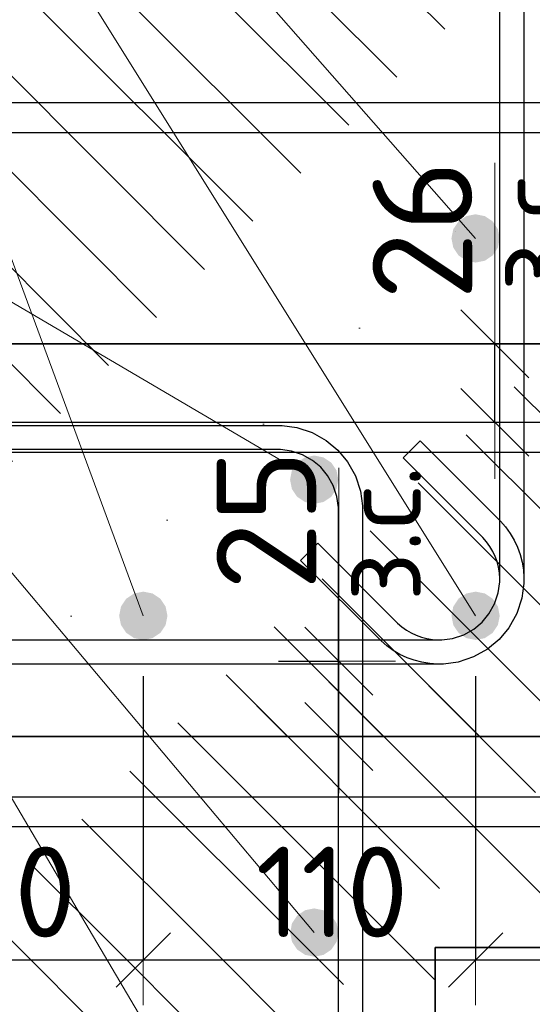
# Model space of a CAD drawing. Header units: metres. Extents: x -38 to 97, y -15 to 21.
# Tile 25 of 118: x 72.281 to 72.451, y 2.095 to 2.421. Entities that reach past the tile are written whole.
import ezdxf

# ---------------------------------------------------------------- set-up
doc = ezdxf.new("R2010")
doc.units = ezdxf.units.M
doc.header["$PDMODE"] = 65
for name, color, linetype, lineweight in [('XR$3$Арм. стержнями нижней зоны', 180, 'Continuous', 35), ('XR$3$Арм.стержн. Арматура края', 96, 'Continuous', 35), ('XR$3$Арм.стержн. Хомут', 240, 'Continuous', 35), ('XR$3$Арм.стержн.горизонт. 1', 180, 'Continuous', 35), ('XR$3$Размерная линия (1)', 7, 'Continuous', 13), ('XR$3$Размерная линия_ общее', 7, 'Continuous', 13), ('XR$5$Арм. стержнями верхней зоны', 180, 'Continuous', 35), ('XR$5$Арм. стержнями нижней зоны', 180, 'Continuous', 35), ('XR$5$Арм.стержн. Арматура края', 96, 'Continuous', 35), ('XR$5$Арм.стержн. Хомут', 240, 'Continuous', 35), ('XR$5$Арм.стержн.горизонт. 1', 180, 'Continuous', 35), ('XR$5$Размерная линия_ общее', 7, 'Continuous', 13)]:
    doc.layers.add(name, color=color, linetype=linetype, lineweight=lineweight)
doc.styles.add('ISOCPEUR', font='txt')
doc.dimstyles.new('DIMSTYLE_11', dxfattribs={"dimtxt": 0.033, "dimasz": 0.0375, "dimexe": 0, "dimexo": 0, "dimgap": 0.0165, "dimtad": 2, "dimdec": 0, "dimlfac": 1000, "dimrnd": 1, "dimzin": 12, "dimdsep": 46, "dimtxsty": 'ISOCPEUR', "dimblk1": 'ALL_ML_STRICH', "dimblk2": 'ALL_ML_STRICH', "dimsah": 1, "dimcen": 0, "dimclrd": 7, "dimclre": 256, "dimclrt": 7, "dimadec": 0, "dimazin": 0, "dimtfac": 1, "dimtdec": 0, "dimtix": 1, "dimtmove": 2, "dimatfit": 3, "dimfxl": 0, "dimtvp": 1.2, "dimtzin": 0, "dimlwd": 0, "dimlwe": -3, "dimarcsym": 0})
doc.dimstyles.new('DIMSTYLE_23', dxfattribs={"dimtxt": 0.03, "dimasz": 0.03, "dimexe": 0, "dimexo": 0, "dimgap": 0.015, "dimtad": 2, "dimdec": 0, "dimlfac": 1000, "dimrnd": 5, "dimzin": 12, "dimdsep": 46, "dimtxsty": 'ISOCPEUR', "dimblk1": 'ALL_ML_STRICH', "dimblk2": 'ALL_ML_STRICH', "dimsah": 1, "dimcen": 0, "dimclrd": 7, "dimclre": 256, "dimclrt": 7, "dimadec": 0, "dimazin": 0, "dimtfac": 1, "dimtdec": 0, "dimtix": 1, "dimtmove": 2, "dimatfit": 3, "dimfxl": 0, "dimtvp": 1.2, "dimtzin": 0, "dimlwd": 0, "dimlwe": -3, "dimarcsym": 0})
doc.dimstyles.new('DIMSTYLE_24', dxfattribs={"dimtxt": 0.03, "dimasz": 0.03, "dimexe": 0, "dimexo": 0, "dimgap": 0.015, "dimtad": 2, "dimdec": 0, "dimlfac": 1000, "dimrnd": 5, "dimzin": 12, "dimdsep": 46, "dimtxsty": 'ISOCPEUR', "dimblk1": 'ALL_ML_STRICH', "dimblk2": 'ALL_ML_STRICH', "dimsah": 1, "dimcen": 0, "dimclrd": 7, "dimclre": 256, "dimclrt": 7, "dimadec": 0, "dimazin": 0, "dimtfac": 1, "dimtdec": 0, "dimtix": 1, "dimtmove": 2, "dimatfit": 3, "dimfxl": 0, "dimtzin": 0, "dimlwd": 0, "dimlwe": -3, "dimarcsym": 0})
pattern_1 = [(135, (0, 0), (-0.031819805, -0.031819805), [0.4, -0.05, 0, -0.05]), (135, (-0.01591, -0.01591), (-0.031819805, -0.031819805), [0.8, -0.1, 0.1, -0.1])]

# ---------------------------------------------------------------- blocks, each defined once
blk = doc.blocks.new('ALL_ML_STRICH')
at = {"color": 0, "linetype": 'ByBlock', "lineweight": -2}
for p, q in [((0, -0.5), (0, 0.5)), ((-0.3, -0.3), (0.3, 0.3)), ((-1, 0), (0.5, 0))]:
    blk.add_line(p, q, dxfattribs=at)
blk = doc.blocks.new('*D98')
at = {"layer": 'DEFPOINTS', "color": 7, "linetype": 'Continuous', "lineweight": 13, "transparency": 33554687}
for p in [(72.34681, 2.20903), (72.35181, 2.18403), (72.3868, 2.18403)]:
    blk.add_point(p, dxfattribs=at)
at = {"layer": 'XR$3$Размерная линия_ общее', "color": 253, "linetype": 'Continuous', "lineweight": -2, "true_color": 0xa0a0a0, "transparency": 33554687}
for p, q in [((72.36681, 2.20903), (72.3868, 2.20903)), ((72.37181, 2.18403), (72.3868, 2.18403))]:
    blk.add_line(p, q, dxfattribs=at)
at = {"layer": 'XR$3$Размерная линия_ общее', "color": 7, "linetype": 'Continuous', "lineweight": -2, "transparency": 33554687}
blk.add_line((72.3868, 2.18403), (72.3868, 2.20903), dxfattribs=at)
at = {"layer": 'XR$3$Размерная линия_ общее', "color": 7, "linetype": 'Continuous', "lineweight": 13, "transparency": 33554687, "xscale": 0.0375, "yscale": 0.0375, "zscale": 0.0375}
for p, rotation in [((72.3868, 2.20903), 90), ((72.3868, 2.18403), 270)]:
    blk.add_blockref('ALL_ML_STRICH', p, dxfattribs=dict(at, rotation=rotation))
at = {"layer": 'XR$3$Размерная линия_ общее', "color": 7, "linetype": 'Continuous', "lineweight": 13, "transparency": 33554687, "insert": (72.38701, 2.22881), "char_height": 0.027, "width": 0.00135, "attachment_point": 1, "rotation": 90, "line_spacing_factor": 0.60241, "style": 'ISOCPEUR'}
blk.add_mtext('з.с.', dxfattribs=at)
at = {"layer": 'XR$3$Размерная линия_ общее', "color": 7, "linetype": 'Continuous', "lineweight": 13, "transparency": 33554687, "insert": (72.3628, 2.25576), "char_height": 0.033, "width": 0.066, "attachment_point": 5, "rotation": 90, "style": 'ISOCPEUR'}
blk.add_mtext('\\A1;{25}', dxfattribs=at)
blk = doc.blocks.new('*D237')
at = {"layer": 'DEFPOINTS', "color": 7, "linetype": 'Continuous', "lineweight": 13, "transparency": 33554687}
for p in [(72.17211, 2.18403), (72.47211, 2.18403), (72.17211, 2.03505)]:
    blk.add_point(p, dxfattribs=at)
at = {"layer": 'XR$3$Размерная линия (1)', "color": 9, "linetype": 'Continuous', "lineweight": -2, "true_color": 0xc7c7c7, "transparency": 33554687}
for p, q in [((72.17211, 2.16403), (72.17211, 2.03505)), ((72.47211, 2.16403), (72.47211, 2.03505))]:
    blk.add_line(p, q, dxfattribs=at)
at = {"layer": 'XR$3$Размерная линия (1)', "color": 7, "linetype": 'Continuous', "lineweight": -2, "transparency": 33554687}
blk.add_line((72.17211, 2.03505), (72.47211, 2.03505), dxfattribs=at)
at = {"layer": 'XR$3$Размерная линия (1)', "color": 7, "linetype": 'Continuous', "lineweight": 13, "transparency": 33554687, "xscale": 0.03, "yscale": 0.03, "zscale": 0.03, "rotation": 180}
blk.add_blockref('ALL_ML_STRICH', (72.17211, 2.03505), dxfattribs=at)
at = {"layer": 'XR$3$Размерная линия (1)', "color": 7, "linetype": 'Continuous', "lineweight": 13, "transparency": 33554687, "xscale": 0.03, "yscale": 0.03, "zscale": 0.03}
blk.add_blockref('ALL_ML_STRICH', (72.47211, 2.03505), dxfattribs=at)
at = {"layer": 'XR$3$Размерная линия (1)', "color": 7, "linetype": 'Continuous', "lineweight": 13, "transparency": 33554687, "insert": (72.32361, 2.05755), "char_height": 0.03, "width": 0.09, "attachment_point": 5, "style": 'ISOCPEUR'}
blk.add_mtext('\\A1;{300}', dxfattribs=at)
blk = doc.blocks.new('*D239')
at = {"layer": 'DEFPOINTS', "color": 7, "linetype": 'Continuous', "lineweight": 13, "transparency": 33554687}
for p in [(72.21203, 2.22403), (72.32203, 2.22403), (72.21203, 2.11005)]:
    blk.add_point(p, dxfattribs=at)
at = {"layer": 'XR$3$Размерная линия (1)', "color": 9, "linetype": 'Continuous', "lineweight": -2, "true_color": 0xc7c7c7, "transparency": 33554687}
for p, q in [((72.21203, 2.20403), (72.21203, 2.11005)), ((72.32203, 2.20403), (72.32203, 2.11005))]:
    blk.add_line(p, q, dxfattribs=at)
at = {"layer": 'XR$3$Размерная линия (1)', "color": 7, "linetype": 'Continuous', "lineweight": -2, "transparency": 33554687}
blk.add_line((72.21203, 2.11005), (72.32203, 2.11005), dxfattribs=at)
at = {"layer": 'XR$3$Размерная линия (1)', "color": 7, "linetype": 'Continuous', "lineweight": 13, "transparency": 33554687, "xscale": 0.03, "yscale": 0.03, "zscale": 0.03, "rotation": 180}
blk.add_blockref('ALL_ML_STRICH', (72.21203, 2.11005), dxfattribs=at)
at = {"layer": 'XR$3$Размерная линия (1)', "color": 7, "linetype": 'Continuous', "lineweight": 13, "transparency": 33554687, "xscale": 0.03, "yscale": 0.03, "zscale": 0.03}
blk.add_blockref('ALL_ML_STRICH', (72.32203, 2.11005), dxfattribs=at)
at = {"layer": 'XR$3$Размерная линия (1)', "color": 7, "linetype": 'Continuous', "lineweight": 13, "transparency": 33554687, "insert": (72.27453, 2.13255), "char_height": 0.03, "width": 0.09, "attachment_point": 5, "style": 'ISOCPEUR'}
blk.add_mtext('\\A1;{110}', dxfattribs=at)
blk = doc.blocks.new('*D240')
at = {"layer": 'DEFPOINTS', "color": 7, "linetype": 'Continuous', "lineweight": 13, "transparency": 33554687}
for p in [(72.32203, 2.22403), (72.43211, 2.22403), (72.32203, 2.11005)]:
    blk.add_point(p, dxfattribs=at)
at = {"layer": 'XR$3$Размерная линия (1)', "color": 9, "linetype": 'Continuous', "lineweight": -2, "true_color": 0xc7c7c7, "transparency": 33554687}
for p, q in [((72.32203, 2.20403), (72.32203, 2.11005)), ((72.43211, 2.20403), (72.43211, 2.11005))]:
    blk.add_line(p, q, dxfattribs=at)
at = {"layer": 'XR$3$Размерная линия (1)', "color": 7, "linetype": 'Continuous', "lineweight": -2, "transparency": 33554687}
blk.add_line((72.32203, 2.11005), (72.43211, 2.11005), dxfattribs=at)
at = {"layer": 'XR$3$Размерная линия (1)', "color": 7, "linetype": 'Continuous', "lineweight": 13, "transparency": 33554687, "xscale": 0.03, "yscale": 0.03, "zscale": 0.03, "rotation": 180}
blk.add_blockref('ALL_ML_STRICH', (72.32203, 2.11005), dxfattribs=at)
at = {"layer": 'XR$3$Размерная линия (1)', "color": 7, "linetype": 'Continuous', "lineweight": 13, "transparency": 33554687, "xscale": 0.03, "yscale": 0.03, "zscale": 0.03}
blk.add_blockref('ALL_ML_STRICH', (72.43211, 2.11005), dxfattribs=at)
at = {"layer": 'XR$3$Размерная линия (1)', "color": 7, "linetype": 'Continuous', "lineweight": 13, "transparency": 33554687, "insert": (72.38457, 2.13255), "char_height": 0.03, "width": 0.09, "attachment_point": 5, "style": 'ISOCPEUR'}
blk.add_mtext('\\A1;{110}', dxfattribs=at)
blk = doc.blocks.new('*D241')
at = {"layer": 'DEFPOINTS', "color": 7, "linetype": 'Continuous', "lineweight": 13, "transparency": 33554687}
for p in [(72.43211, 2.22403), (72.47211, 2.18403), (72.43211, 2.11005)]:
    blk.add_point(p, dxfattribs=at)
at = {"layer": 'XR$3$Размерная линия (1)', "color": 9, "linetype": 'Continuous', "lineweight": -2, "true_color": 0xc7c7c7, "transparency": 33554687}
for p, q in [((72.43211, 2.20403), (72.43211, 2.11005)), ((72.47211, 2.16403), (72.47211, 2.11005))]:
    blk.add_line(p, q, dxfattribs=at)
at = {"layer": 'XR$3$Размерная линия (1)', "color": 7, "linetype": 'Continuous', "lineweight": -2, "transparency": 33554687}
blk.add_line((72.43211, 2.11005), (72.47211, 2.11005), dxfattribs=at)
at = {"layer": 'XR$3$Размерная линия (1)', "color": 7, "linetype": 'Continuous', "lineweight": 13, "transparency": 33554687, "xscale": 0.03, "yscale": 0.03, "zscale": 0.03, "rotation": 180}
blk.add_blockref('ALL_ML_STRICH', (72.43211, 2.11005), dxfattribs=at)
at = {"layer": 'XR$3$Размерная линия (1)', "color": 7, "linetype": 'Continuous', "lineweight": 13, "transparency": 33554687, "xscale": 0.03, "yscale": 0.03, "zscale": 0.03}
blk.add_blockref('ALL_ML_STRICH', (72.47211, 2.11005), dxfattribs=at)
at = {"layer": 'XR$3$Размерная линия (1)', "color": 7, "linetype": 'Continuous', "lineweight": 13, "transparency": 33554687, "insert": (72.51092, 2.13273), "char_height": 0.03, "width": 0.06, "attachment_point": 5, "style": 'ISOCPEUR'}
blk.add_mtext('\\A1;{40}', dxfattribs=at)
blk = doc.blocks.new('*D577')
at = {"layer": 'DEFPOINTS', "color": 7, "linetype": 'Continuous', "lineweight": 13, "transparency": 33554687}
for p in [(72.3985, 2.31411), (72.3985, 2.28811), (72.43848, 2.28811)]:
    blk.add_point(p, dxfattribs=at)
at = {"layer": 'XR$5$Размерная линия_ общее', "color": 253, "linetype": 'Continuous', "lineweight": -2, "true_color": 0xa0a0a0, "transparency": 33554687}
for p, q in [((72.4185, 2.31411), (72.43848, 2.31411)), ((72.4185, 2.28811), (72.43848, 2.28811))]:
    blk.add_line(p, q, dxfattribs=at)
at = {"layer": 'XR$5$Размерная линия_ общее', "color": 7, "linetype": 'Continuous', "lineweight": -2, "transparency": 33554687}
blk.add_line((72.43848, 2.28811), (72.43848, 2.31411), dxfattribs=at)
at = {"layer": 'XR$5$Размерная линия_ общее', "color": 7, "linetype": 'Continuous', "lineweight": 13, "transparency": 33554687, "xscale": 0.0375, "yscale": 0.0375, "zscale": 0.0375}
for p, rotation in [((72.43848, 2.31411), 90), ((72.43848, 2.28811), 270)]:
    blk.add_blockref('ALL_ML_STRICH', p, dxfattribs=dict(at, rotation=rotation))
at = {"layer": 'XR$5$Размерная линия_ общее', "color": 7, "linetype": 'Continuous', "lineweight": 13, "transparency": 33554687, "insert": (72.43802, 2.33147), "char_height": 0.027, "width": 0.00135, "attachment_point": 1, "rotation": 90, "line_spacing_factor": 0.60241, "style": 'ISOCPEUR'}
blk.add_mtext('з.с.', dxfattribs=at)
at = {"layer": 'XR$5$Размерная линия_ общее', "color": 7, "linetype": 'Continuous', "lineweight": 13, "transparency": 33554687, "insert": (72.41448, 2.35184), "char_height": 0.033, "width": 0.066, "attachment_point": 5, "rotation": 90, "style": 'ISOCPEUR'}
blk.add_mtext('\\A1;{26}', dxfattribs=at)

msp = doc.modelspace()

# ---------------------------------------------------------------- hatches: boundary and pattern name
at = {"linetype": 'Continuous', "lineweight": 13, "transparency": 33554687}
h = msp.add_hatch(dxfattribs=at)
h.set_pattern_fill('__________540', scale=0.015, style=0, pattern_type=2)
h.set_pattern_definition(pattern_1)
h.paths.add_polyline_path([(72.47211, 2.54403), (72.17211, 2.54403), (72.17211, 2.18403), (72.47211, 2.18403)], flags=0)
h = msp.add_hatch(dxfattribs=at)
h.set_pattern_fill('__________540', scale=0.015, style=0, pattern_type=2)
h.set_pattern_definition(pattern_1)
h.paths.add_polyline_path([(72.11868, 2.31411), (72.11868, 2.11411), (72.59928, 2.11411), (72.59928, 2.31411)], flags=0)
h = msp.add_hatch(dxfattribs=at)
h.set_pattern_fill('__________540', scale=0.015, style=0, pattern_type=2)
h.set_pattern_definition(pattern_1)
h.paths.add_polyline_path([(72.41868, 2.11411), (72.11868, 2.11411), (72.11868, 1.95411), (72.41868, 1.95411)], flags=0)
at = {"layer": 'XR$3$Арм.стержн.горизонт. 1', "linetype": 'Continuous', "lineweight": 50, "transparency": 33554687}
for points in [[(72.44011, 2.34903), (72.4395, 2.3521), (72.43777, 2.35469), (72.43517, 2.35642), (72.43211, 2.35703), (72.42905, 2.35642), (72.42645, 2.35469), (72.42472, 2.3521), (72.42411, 2.34903), (72.42472, 2.34597), (72.42645, 2.34338), (72.42905, 2.34164), (72.43211, 2.34103), (72.43517, 2.34164), (72.43777, 2.34338), (72.4395, 2.34597)], [(72.33003, 2.22403), (72.32942, 2.2271), (72.32769, 2.22969), (72.32509, 2.23142), (72.32203, 2.23203), (72.31897, 2.23142), (72.31638, 2.22969), (72.31464, 2.2271), (72.31403, 2.22403), (72.31464, 2.22097), (72.31638, 2.21838), (72.31897, 2.21664), (72.32203, 2.21603), (72.32509, 2.21664), (72.32769, 2.21838), (72.32942, 2.22097)], [(72.44011, 2.22403), (72.4395, 2.2271), (72.43777, 2.22969), (72.43517, 2.23142), (72.43211, 2.23203), (72.42905, 2.23142), (72.42645, 2.22969), (72.42472, 2.2271), (72.42411, 2.22403), (72.42472, 2.22097), (72.42645, 2.21838), (72.42905, 2.21664), (72.43211, 2.21603), (72.43517, 2.21664), (72.43777, 2.21838), (72.4395, 2.22097)]]:
    msp.add_hatch(color=7, dxfattribs=at).paths.add_polyline_path(points)
at = {"layer": 'XR$5$Арм.стержн.горизонт. 1', "linetype": 'Continuous', "lineweight": 50, "transparency": 33554687}
for points in [[(72.38665, 2.26911), (72.38604, 2.27217), (72.3843, 2.27477), (72.38171, 2.2765), (72.37865, 2.27711), (72.37558, 2.2765), (72.37299, 2.27477), (72.37125, 2.27217), (72.37065, 2.26911), (72.37125, 2.26605), (72.37299, 2.26345), (72.37558, 2.26172), (72.37865, 2.26111), (72.38171, 2.26172), (72.3843, 2.26345), (72.38604, 2.26605)], [(72.38668, 2.11911), (72.38607, 2.12217), (72.38434, 2.12477), (72.38174, 2.1265), (72.37868, 2.12711), (72.37562, 2.1265), (72.37303, 2.12477), (72.37129, 2.12217), (72.37068, 2.11911), (72.37129, 2.11605), (72.37303, 2.11345), (72.37562, 2.11172), (72.37868, 2.11111), (72.38174, 2.11172), (72.38434, 2.11345), (72.38607, 2.11605)]]:
    msp.add_hatch(color=7, dxfattribs=at).paths.add_polyline_path(points)

# ---------------------------------------------------------------- linework, layer by layer
at = {"color": 7, "linetype": 'Continuous', "lineweight": 13, "transparency": 33554687}
for p, q in [((72.43848, 2.31411), (72.43848, 2.37411)), ((72.3868, 2.20903), (72.3868, 2.27303))]:
    msp.add_line(p, q, dxfattribs=at)
at = {"color": 7, "linetype": 'Continuous', "lineweight": 35, "transparency": 33554687}
for p, q in [((72.59928, 2.31411), (72.11868, 2.31411)), ((72.17211, 2.18403), (72.47211, 2.18403)), ((72.41868, 1.95411), (72.41868, 2.11411)), ((72.41868, 2.11411), (72.59928, 2.11411))]:
    msp.add_line(p, q, dxfattribs=at)
at = {"layer": 'XR$3$Арм. стержнями нижней зоны', "color": 4, "linetype": 'Continuous', "lineweight": 25, "transparency": 33554687}
msp.add_lwpolyline([(72.19206, 2.39403), (72.73126, 2.39403), (72.73126, 2.38403), (72.19206, 2.38403), (72.19206, 2.39403)], dxfattribs=at)
at = {"layer": 'XR$3$Арм.стержн. Арматура края', "color": 4, "linetype": 'Continuous', "lineweight": 25, "transparency": 33554687}
for points in [[(72.69203, 2.38403), (72.22538, 2.38403), (72.21928, 2.38488), (72.21293, 2.38698), (72.20708, 2.39025), (72.20227, 2.39427), (72.19825, 2.39908), (72.19497, 2.40493), (72.19288, 2.41128), (72.19203, 2.41738), (72.19203, 2.48469), (72.19288, 2.49079), (72.19497, 2.49714), (72.19825, 2.50298), (72.20227, 2.5078), (72.20708, 2.51182), (72.21293, 2.51509), (72.21928, 2.51718), (72.22538, 2.51803), (72.69203, 2.51803)], [(72.69203, 2.50803), (72.22607, 2.50803), (72.22155, 2.5074), (72.21697, 2.5059), (72.21278, 2.50355), (72.20937, 2.5007), (72.20652, 2.49729), (72.20417, 2.49309), (72.20266, 2.48851), (72.20203, 2.48399), (72.20203, 2.41807), (72.20266, 2.41355), (72.20417, 2.40898), (72.20652, 2.40478), (72.20937, 2.40137), (72.21278, 2.39852), (72.21697, 2.39617), (72.22155, 2.39466), (72.22607, 2.39403), (72.69203, 2.39403)]]:
    msp.add_lwpolyline(points, dxfattribs=at)
at = {"layer": 'XR$3$Арм.стержн. Хомут', "color": 40, "linetype": 'Continuous', "lineweight": 25, "transparency": 33554687}
for points in [[(72.44811, 2.49136), (72.44811, 2.23471), (72.44743, 2.22983), (72.44575, 2.22475), (72.44314, 2.22007), (72.43992, 2.21622), (72.43607, 2.21301), (72.43139, 2.21039), (72.42631, 2.20871), (72.42143, 2.20803), (72.41944, 2.20803), (72.41692, 2.20821), (72.41435, 2.20863), (72.41181, 2.20929), (72.40939, 2.21016), (72.40706, 2.21125), (72.4048, 2.21258), (72.40269, 2.21411), (72.40078, 2.21577), (72.37415, 2.2424), (72.3798, 2.24805)], [(72.44811, 2.49136), (72.44811, 2.23471), (72.44743, 2.22983), (72.44575, 2.22475), (72.44314, 2.22007), (72.43992, 2.21622), (72.43607, 2.21301), (72.43139, 2.21039), (72.42631, 2.20871), (72.42143, 2.20803), (72.41944, 2.20803), (72.41692, 2.20821), (72.41435, 2.20863), (72.41181, 2.20929), (72.40939, 2.21016), (72.40706, 2.21125), (72.4048, 2.21258), (72.40269, 2.21411), (72.40078, 2.21577), (72.37415, 2.2424), (72.3798, 2.24805)], [(72.3798, 2.24805), (72.40624, 2.22162), (72.40766, 2.22039), (72.40918, 2.21929), (72.41079, 2.21834), (72.41246, 2.21756), (72.41418, 2.21694), (72.41599, 2.21647), (72.41785, 2.21617), (72.41973, 2.21603), (72.42088, 2.21603), (72.42449, 2.21654), (72.42816, 2.21774), (72.43151, 2.21962), (72.43424, 2.2219), (72.43652, 2.22463), (72.4384, 2.22799), (72.43961, 2.23165), (72.44011, 2.23526), (72.44011, 2.4908)], [(72.3798, 2.24805), (72.40624, 2.22162), (72.40766, 2.22039), (72.40918, 2.21929), (72.41079, 2.21834), (72.41246, 2.21756), (72.41418, 2.21694), (72.41599, 2.21647), (72.41785, 2.21617), (72.41973, 2.21603), (72.42088, 2.21603), (72.42449, 2.21654), (72.42816, 2.21774), (72.43151, 2.21962), (72.43424, 2.2219), (72.43652, 2.22463), (72.4384, 2.22799), (72.43961, 2.23165), (72.44011, 2.23526), (72.44011, 2.4908)], [(72.2233, 2.21603), (72.42088, 2.21603), (72.42449, 2.21654), (72.42816, 2.21774), (72.43151, 2.21962), (72.43424, 2.2219), (72.43652, 2.22463), (72.4384, 2.22799), (72.43961, 2.23165), (72.44011, 2.23526), (72.44011, 2.23642), (72.43998, 2.2383), (72.43968, 2.24015), (72.43921, 2.24196), (72.43858, 2.24369), (72.4378, 2.24535), (72.43685, 2.24696), (72.43576, 2.24848), (72.43452, 2.24991), (72.40809, 2.27634), (72.41374, 2.282), (72.44038, 2.25536), (72.44203, 2.25346), (72.44356, 2.25134), (72.44489, 2.24908), (72.44598, 2.24675), (72.44686, 2.24433), (72.44751, 2.2418), (72.44793, 2.23922), (72.44811, 2.2367), (72.44811, 2.23471), (72.44743, 2.22983), (72.44575, 2.22475), (72.44314, 2.22007), (72.43992, 2.21622), (72.43607, 2.21301), (72.43139, 2.21039), (72.42631, 2.20871), (72.42143, 2.20803), (72.22275, 2.20803)], [(72.2233, 2.21603), (72.42088, 2.21603), (72.42449, 2.21654), (72.42816, 2.21774), (72.43151, 2.21962), (72.43424, 2.2219), (72.43652, 2.22463), (72.4384, 2.22799), (72.43961, 2.23165), (72.44011, 2.23526), (72.44011, 2.23642), (72.43998, 2.2383), (72.43968, 2.24015), (72.43921, 2.24196), (72.43858, 2.24369), (72.4378, 2.24535), (72.43685, 2.24696), (72.43576, 2.24848), (72.43452, 2.24991), (72.40809, 2.27634), (72.41374, 2.282), (72.44038, 2.25536), (72.44203, 2.25346), (72.44356, 2.25134), (72.44489, 2.24908), (72.44598, 2.24675), (72.44686, 2.24433), (72.44751, 2.2418), (72.44793, 2.23922), (72.44811, 2.2367), (72.44811, 2.23471), (72.44743, 2.22983), (72.44575, 2.22475), (72.44314, 2.22007), (72.43992, 2.21622), (72.43607, 2.21301), (72.43139, 2.21039), (72.42631, 2.20871), (72.42143, 2.20803), (72.22275, 2.20803)]]:
    msp.add_lwpolyline(points, dxfattribs=at)
at = {"layer": 'XR$3$Арм.стержн.горизонт. 1', "color": 7, "linetype": 'Continuous', "lineweight": 13, "transparency": 33554687}
for q in [(72.43211, 2.22403), (72.43211, 2.34903), (72.32203, 2.22403)]:
    msp.add_line((72.16184, 2.65643), q, dxfattribs=at)
at = {"layer": 'XR$5$Арм. стержнями верхней зоны', "color": 4, "linetype": 'Continuous', "lineweight": 25, "transparency": 33554687}
msp.add_lwpolyline([(72.13865, 2.28811), (72.60428, 2.28811), (72.60428, 2.27811), (72.13865, 2.27811), (72.13865, 2.28811)], dxfattribs=at)
at = {"layer": 'XR$5$Арм. стержнями нижней зоны', "color": 4, "linetype": 'Continuous', "lineweight": 25, "transparency": 33554687}
msp.add_lwpolyline([(72.13866, 2.16411), (72.60428, 2.16411), (72.60428, 2.15411), (72.13866, 2.15411), (72.13866, 2.16411)], dxfattribs=at)
at = {"layer": 'XR$5$Арм.стержн. Арматура края', "color": 4, "linetype": 'Continuous', "lineweight": 25, "transparency": 33554687}
for points in [[(72.60428, 2.15411), (72.16721, 2.15411), (72.16199, 2.15484), (72.15656, 2.15663), (72.15155, 2.15944), (72.14742, 2.16288), (72.14397, 2.16701), (72.14116, 2.17202), (72.13937, 2.17746), (72.13865, 2.18268), (72.13865, 2.25955), (72.13937, 2.26476), (72.14116, 2.2702), (72.14397, 2.27521), (72.14742, 2.27934), (72.15155, 2.28279), (72.15656, 2.28559), (72.16199, 2.28739), (72.16721, 2.28811), (72.60428, 2.28811)], [(72.60428, 2.15411), (72.16721, 2.15411), (72.16199, 2.15484), (72.15656, 2.15663), (72.15155, 2.15944), (72.14742, 2.16288), (72.14397, 2.16701), (72.14116, 2.17202), (72.13937, 2.17746), (72.13865, 2.18268), (72.13865, 2.25955), (72.13937, 2.26476), (72.14116, 2.2702), (72.14397, 2.27521), (72.14742, 2.27934), (72.15155, 2.28279), (72.15656, 2.28559), (72.16199, 2.28739), (72.16721, 2.28811), (72.60428, 2.28811)], [(72.60428, 2.27811), (72.1679, 2.27811), (72.16427, 2.27761), (72.1606, 2.2764), (72.15724, 2.27452), (72.15452, 2.27224), (72.15224, 2.26951), (72.15036, 2.26616), (72.14915, 2.26249), (72.14865, 2.25885), (72.14865, 2.18337), (72.14915, 2.17973), (72.15036, 2.17607), (72.15224, 2.17271), (72.15452, 2.16998), (72.15724, 2.16771), (72.1606, 2.16583), (72.16427, 2.16462), (72.1679, 2.16411), (72.60428, 2.16411)], [(72.60428, 2.27811), (72.1679, 2.27811), (72.16427, 2.27761), (72.1606, 2.2764), (72.15724, 2.27452), (72.15452, 2.27224), (72.15224, 2.26951), (72.15036, 2.26616), (72.14915, 2.26249), (72.14865, 2.25885), (72.14865, 2.18337), (72.14915, 2.17973), (72.15036, 2.17607), (72.15224, 2.17271), (72.15452, 2.16998), (72.15724, 2.16771), (72.1606, 2.16583), (72.16427, 2.16462), (72.1679, 2.16411), (72.60428, 2.16411)]]:
    msp.add_lwpolyline(points, dxfattribs=at)
at = {"layer": 'XR$5$Арм.стержн. Хомут', "color": 40, "linetype": 'Continuous', "lineweight": 25, "transparency": 33554687}
for points in [[(72.14264, 2.00479), (72.14264, 2.26043), (72.14332, 2.26531), (72.145, 2.27039), (72.14762, 2.27507), (72.15083, 2.27892), (72.15469, 2.28214), (72.15936, 2.28476), (72.16444, 2.28643), (72.16932, 2.28711), (72.36801, 2.28711), (72.37289, 2.28643), (72.37797, 2.28476), (72.38264, 2.28214), (72.38649, 2.27892), (72.38971, 2.27507), (72.39233, 2.27039), (72.394, 2.26531), (72.39468, 2.26043), (72.39468, 2.00479)], [(72.14264, 2.00479), (72.14264, 2.26043), (72.14332, 2.26531), (72.145, 2.27039), (72.14762, 2.27507), (72.15083, 2.27892), (72.15469, 2.28214), (72.15936, 2.28476), (72.16444, 2.28643), (72.16932, 2.28711), (72.36801, 2.28711), (72.37289, 2.28643), (72.37797, 2.28476), (72.38264, 2.28214), (72.38649, 2.27892), (72.38971, 2.27507), (72.39233, 2.27039), (72.394, 2.26531), (72.39468, 2.26043), (72.39468, 2.00479)], [(72.38668, 2.00534), (72.38668, 2.25988), (72.38618, 2.2635), (72.38497, 2.26716), (72.38309, 2.27051), (72.38081, 2.27324), (72.37808, 2.27552), (72.37473, 2.2774), (72.37107, 2.27861), (72.36745, 2.27911), (72.16988, 2.27911), (72.16626, 2.27861), (72.1626, 2.2774), (72.15924, 2.27552), (72.15651, 2.27324), (72.15423, 2.27051), (72.15236, 2.26716), (72.15115, 2.2635), (72.15064, 2.25988), (72.15064, 2.00534)], [(72.38668, 2.00534), (72.38668, 2.25988), (72.38618, 2.2635), (72.38497, 2.26716), (72.38309, 2.27051), (72.38081, 2.27324), (72.37808, 2.27552), (72.37473, 2.2774), (72.37107, 2.27861), (72.36745, 2.27911), (72.16988, 2.27911), (72.16626, 2.27861), (72.1626, 2.2774), (72.15924, 2.27552), (72.15651, 2.27324), (72.15423, 2.27051), (72.15236, 2.26716), (72.15115, 2.2635), (72.15064, 2.25988), (72.15064, 2.00534)]]:
    msp.add_lwpolyline(points, dxfattribs=at)
at = {"layer": 'XR$5$Арм.стержн.горизонт. 1', "color": 7, "linetype": 'Continuous', "lineweight": 13, "transparency": 33554687}
for q in [(72.37865, 2.26911), (72.37868, 1.99411), (72.37868, 2.11911)]:
    msp.add_line((72.12942, 2.4154), q, dxfattribs=at)

# ---------------------------------------------------------------- dimensions: what is measured, and where the dimension line sits
at = {"layer": 'XR$3$Размерная линия (1)', "color": 7, "linetype": 'Continuous', "lineweight": 13, "transparency": 33554687}
for base, p1, p2, dimstyle, picture, middle in [((72.32203, 2.11005), (72.21203, 2.20403), (72.32203, 2.20403), 'DIMSTYLE_24', '*D239', (72.27453, 2.13255)), ((72.43211, 2.11005), (72.32203, 2.20403), (72.43211, 2.20403), 'DIMSTYLE_24', '*D240', (72.38457, 2.13255)), ((72.47211, 2.11005), (72.43211, 2.20403), (72.47211, 2.16403), 'DIMSTYLE_23', '*D241', (72.51092, 2.13273)), ((72.47211, 2.03505), (72.17211, 2.16403), (72.47211, 2.16403), 'DIMSTYLE_24', '*D237', (72.32361, 2.05755))]:
    dim = msp.add_linear_dim(base=base, p1=p1, p2=p2, dimstyle=dimstyle, override={"dimpost": '<>', "dimclrd": 7, "dimclre": 9, "dimclrt": 7, "dimlwd": 0, "dimlwe": 65533}, dxfattribs=at)
    dim.commit()
    dim.dimension.update_dxf_attribs({"geometry": picture, "text_midpoint": middle, "dimtype": 160})
at = {"layer": 'XR$3$Размерная линия_ общее', "color": 7, "linetype": 'Continuous', "lineweight": 13, "transparency": 33554687}
dim = msp.add_linear_dim(base=(72.3868, 2.20903), p1=(72.37181, 2.18403), p2=(72.36681, 2.20903), angle=90, text='<>\\Xз.с.', dimstyle='DIMSTYLE_11', override={"dimpost": '<>', "dimclrd": 7, "dimclre": 253, "dimclrt": 7, "dimlwd": 0, "dimlwe": 65533}, dxfattribs=at)
dim.commit()
dim.dimension.update_dxf_attribs({"geometry": '*D98', "text_midpoint": (72.3628, 2.25576), "dimtype": 160})
at = {"layer": 'XR$5$Размерная линия_ общее', "color": 7, "linetype": 'Continuous', "lineweight": 13, "transparency": 33554687}
dim = msp.add_linear_dim(base=(72.43848, 2.31411), p1=(72.4185, 2.28811), p2=(72.4185, 2.31411), angle=90, text='<>\\Xз.с.', dimstyle='DIMSTYLE_11', override={"dimpost": '<>', "dimclrd": 7, "dimclre": 253, "dimclrt": 7, "dimlwd": 0, "dimlwe": 65533}, dxfattribs=at)
dim.commit()
dim.dimension.update_dxf_attribs({"geometry": '*D577', "text_midpoint": (72.41448, 2.35184), "dimtype": 160})

doc.saveas('drawing.dxf')
